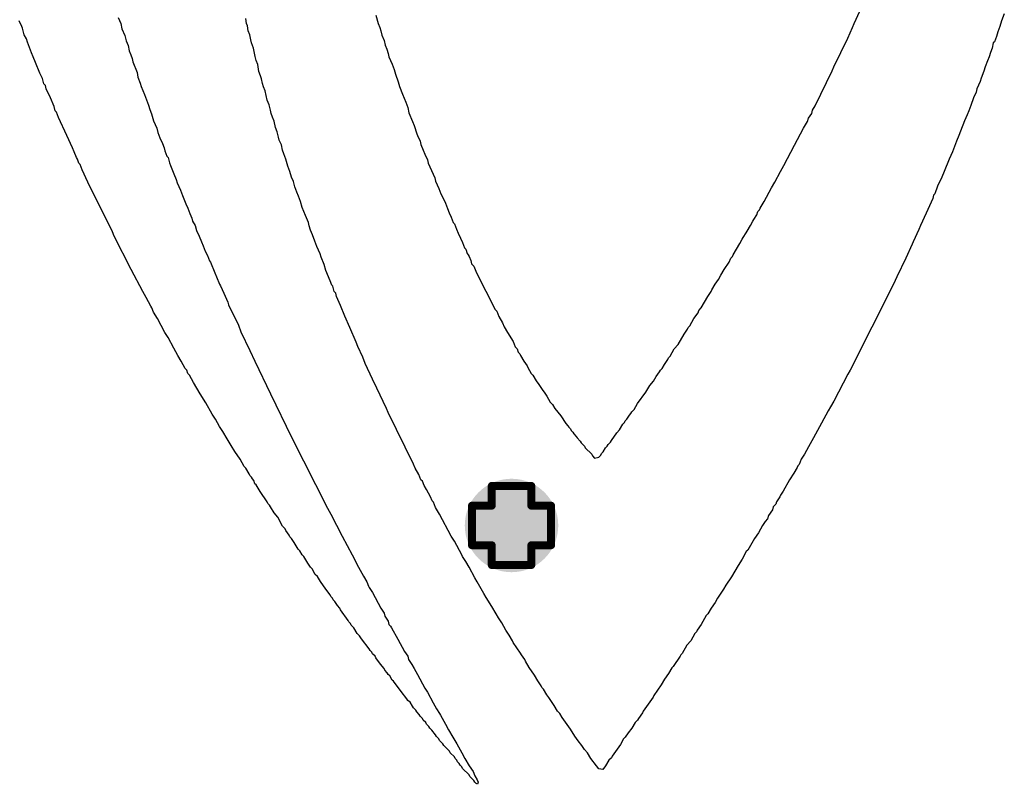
# Model space of a CAD drawing. Header units: inches. Extents: x -0.1 to 10.2, y 0 to 6.5.
# Tile 3 of 95: x 0.147 to 0.396, y 0.427 to 0.62. Entities that reach past the tile are written whole.
import ezdxf

# ---------------------------------------------------------------- set-up
doc = ezdxf.new("R2010")
doc.units = ezdxf.units.IN
doc.header["$MEASUREMENT"] = 0
for name, color, linetype in [('Bottom Layer', 5, 'Continuous'), ('Drill Drawing', 1, 'Continuous'), ('Top Layer', 1, 'Continuous'), ('Top Overlay', 2, 'Continuous'), ('Via Holes', 16, 'Continuous')]:
    doc.layers.add(name, color=color, linetype=linetype)

msp = doc.modelspace()

# ---------------------------------------------------------------- hatches: boundary and pattern name
at = {"layer": 'Bottom Layer'}
h = msp.add_hatch(color=5, dxfattribs=at)
edge = h.paths.add_edge_path()
edge.add_arc((0.27165, 0.49213), 0.01181, 0, 360)
at = {"layer": 'Top Layer'}
h = msp.add_hatch(color=1, dxfattribs=at)
edge = h.paths.add_edge_path()
edge.add_arc((0.27165, 0.49213), 0.01181, 0, 360)
at = {"layer": 'Via Holes'}
h = msp.add_hatch(color=7, dxfattribs=at)
edge = h.paths.add_edge_path()
edge.add_arc((0.27165, 0.49213), 0.00591, 0, 360)

# ---------------------------------------------------------------- linework, layer by layer
at = {"layer": 'Drill Drawing', "const_width": 0.002}
for points in [[(0.26665, 0.49713), (0.26665, 0.50213)], [(0.26665, 0.50213), (0.27665, 0.50213)], [(0.27665, 0.49713), (0.27665, 0.50213)], [(0.26165, 0.48713), (0.26165, 0.49713)], [(0.26165, 0.49713), (0.26665, 0.49713)], [(0.27665, 0.49713), (0.28165, 0.49713)], [(0.28165, 0.48713), (0.28165, 0.49713)], [(0.26165, 0.48713), (0.26665, 0.48713)], [(0.26665, 0.48213), (0.26665, 0.48713)], [(0.27665, 0.48713), (0.28165, 0.48713)], [(0.27665, 0.48213), (0.27665, 0.48713)], [(0.26665, 0.48213), (0.27665, 0.48213)]]:
    msp.add_lwpolyline(points, dxfattribs=at)
at = {"layer": 'Drill Drawing', "const_width": 0.001}
for points in [[(0.26615, 0.50213, 1), (0.26715, 0.50213, 1)], [(0.26615, 0.50213, 1), (0.26715, 0.50213, 1)], [(0.27615, 0.50213, 1), (0.27715, 0.50213, 1)], [(0.27615, 0.50213, 1), (0.27715, 0.50213, 1)], [(0.26115, 0.49713, 1), (0.26215, 0.49713, 1)], [(0.26115, 0.49713, 1), (0.26215, 0.49713, 1)], [(0.26615, 0.49713, 1), (0.26715, 0.49713, 1)], [(0.26615, 0.49713, 1), (0.26715, 0.49713, 1)], [(0.27615, 0.49713, 1), (0.27715, 0.49713, 1)], [(0.27615, 0.49713, 1), (0.27715, 0.49713, 1)], [(0.28115, 0.49713, 1), (0.28215, 0.49713, 1)], [(0.28115, 0.49713, 1), (0.28215, 0.49713, 1)], [(0.26115, 0.48713, 1), (0.26215, 0.48713, 1)], [(0.26115, 0.48713, 1), (0.26215, 0.48713, 1)], [(0.26615, 0.48713, 1), (0.26715, 0.48713, 1)], [(0.26615, 0.48713, 1), (0.26715, 0.48713, 1)], [(0.27615, 0.48713, 1), (0.27715, 0.48713, 1)], [(0.27615, 0.48713, 1), (0.27715, 0.48713, 1)], [(0.28115, 0.48713, 1), (0.28215, 0.48713, 1)], [(0.28115, 0.48713, 1), (0.28215, 0.48713, 1)], [(0.26615, 0.48213, 1), (0.26715, 0.48213, 1)], [(0.26615, 0.48213, 1), (0.26715, 0.48213, 1)], [(0.27615, 0.48213, 1), (0.27715, 0.48213, 1)], [(0.27615, 0.48213, 1), (0.27715, 0.48213, 1)]]:
    msp.add_lwpolyline(points, format="xyb", close=True, dxfattribs=at)
at = {"layer": 'Top Overlay'}
for p, q in [((0.35826, 0.61902), (0.3597, 0.62211)), ((0.14788, 0.61819), (0.14726, 0.61964)), ((0.17226, 0.62046), (0.17288, 0.61902)), ((0.20471, 0.61902), (0.2045, 0.62026)), ((0.23736, 0.62108), (0.23798, 0.61902)), ((0.39545, 0.61964), (0.39504, 0.61819)), ((0.39618, 0.62139), (0.39545, 0.61964)), ((0.14808, 0.61778), (0.14788, 0.61819)), ((0.1485, 0.61612), (0.14808, 0.61778)), ((0.17288, 0.61902), (0.17319, 0.61767)), ((0.17319, 0.61767), (0.17392, 0.61592)), ((0.20491, 0.6184), (0.20471, 0.61902)), ((0.20512, 0.61716), (0.20491, 0.6184)), ((0.20553, 0.61612), (0.20512, 0.61716)), ((0.23798, 0.61902), (0.23839, 0.61798)), ((0.23839, 0.61798), (0.2386, 0.61716)), ((0.2386, 0.61716), (0.23891, 0.61602)), ((0.3566, 0.6153), (0.35784, 0.61798)), ((0.35784, 0.61798), (0.35826, 0.61902)), ((0.39504, 0.61819), (0.39452, 0.61685)), ((0.14912, 0.61509), (0.1485, 0.61612)), ((0.14932, 0.61426), (0.14912, 0.61509)), ((0.17392, 0.61592), (0.17423, 0.61457)), ((0.20574, 0.61488), (0.20553, 0.61612)), ((0.20595, 0.61406), (0.20574, 0.61488)), ((0.23891, 0.61602), (0.23943, 0.61468)), ((0.23943, 0.61468), (0.23974, 0.61354)), ((0.35309, 0.60806), (0.3566, 0.6153)), ((0.39421, 0.61571), (0.3937, 0.61437)), ((0.39452, 0.61685), (0.39421, 0.61571)), ((0.15036, 0.61158), (0.14932, 0.61426)), ((0.17423, 0.61457), (0.17474, 0.61344)), ((0.17474, 0.61344), (0.17505, 0.61209)), ((0.17505, 0.61209), (0.17547, 0.61106)), ((0.20646, 0.61271), (0.20595, 0.61406)), ((0.20667, 0.61147), (0.20646, 0.61271)), ((0.23974, 0.61354), (0.24015, 0.61251)), ((0.24015, 0.61251), (0.24046, 0.61137)), ((0.39308, 0.61271), (0.39266, 0.61168)), ((0.39339, 0.61406), (0.39308, 0.61271)), ((0.3937, 0.61437), (0.39339, 0.61406)), ((0.15077, 0.61054), (0.15036, 0.61158)), ((0.15139, 0.6091), (0.15077, 0.61054)), ((0.17547, 0.61106), (0.17578, 0.61013)), ((0.17578, 0.61013), (0.17598, 0.6093)), ((0.20688, 0.61065), (0.20667, 0.61147)), ((0.20708, 0.60961), (0.20688, 0.61065)), ((0.2075, 0.60858), (0.20708, 0.60961)), ((0.24046, 0.61137), (0.24067, 0.61054)), ((0.24067, 0.61054), (0.24149, 0.60868)), ((0.39235, 0.61054), (0.39194, 0.60951)), ((0.39266, 0.61168), (0.39235, 0.61054)), ((0.15242, 0.60641), (0.15139, 0.6091)), ((0.17598, 0.6093), (0.17702, 0.60662)), ((0.20781, 0.60682), (0.2075, 0.60858)), ((0.24149, 0.60868), (0.24201, 0.60734)), ((0.24201, 0.60734), (0.24232, 0.6062)), ((0.35268, 0.60703), (0.35309, 0.60806)), ((0.39132, 0.60806), (0.39101, 0.60693)), ((0.39194, 0.60951), (0.39132, 0.60806)), ((0.15315, 0.60507), (0.15242, 0.60641)), ((0.15346, 0.60372), (0.15315, 0.60507)), ((0.17702, 0.60662), (0.17722, 0.60538)), ((0.17722, 0.60538), (0.17784, 0.60393)), ((0.20822, 0.60579), (0.20781, 0.60682)), ((0.20843, 0.60496), (0.20822, 0.60579)), ((0.20874, 0.60383), (0.20843, 0.60496)), ((0.24232, 0.6062), (0.24304, 0.60424)), ((0.34834, 0.59814), (0.35268, 0.60703)), ((0.39029, 0.60517), (0.39008, 0.60434)), ((0.39101, 0.60693), (0.39029, 0.60517)), ((0.15387, 0.60331), (0.15346, 0.60372)), ((0.15408, 0.60248), (0.15387, 0.60331)), ((0.15511, 0.60021), (0.15408, 0.60248)), ((0.17784, 0.60393), (0.17805, 0.6031)), ((0.17805, 0.6031), (0.17888, 0.60104)), ((0.20894, 0.603), (0.20874, 0.60383)), ((0.20936, 0.60197), (0.20894, 0.603)), ((0.24304, 0.60424), (0.24335, 0.6031)), ((0.24335, 0.6031), (0.24408, 0.60114)), ((0.38925, 0.60248), (0.38905, 0.60166)), ((0.39008, 0.60434), (0.38925, 0.60248)), ((0.15604, 0.59804), (0.15511, 0.60021)), ((0.17888, 0.60104), (0.17991, 0.59835)), ((0.20987, 0.59959), (0.20936, 0.60197)), ((0.24408, 0.60114), (0.2449, 0.59907)), ((0.38843, 0.60021), (0.3877, 0.59825)), ((0.38905, 0.60166), (0.38843, 0.60021)), ((0.15635, 0.5969), (0.15604, 0.59804)), ((0.17991, 0.59835), (0.18022, 0.59721)), ((0.18022, 0.59721), (0.18063, 0.59618)), ((0.21039, 0.59845), (0.20987, 0.59959)), ((0.2107, 0.59711), (0.21039, 0.59845)), ((0.2449, 0.59907), (0.24542, 0.59773)), ((0.24542, 0.59773), (0.24573, 0.59639)), ((0.34772, 0.59711), (0.34834, 0.59814)), ((0.3877, 0.59825), (0.38719, 0.5969)), ((0.15666, 0.59659), (0.15635, 0.5969)), ((0.15718, 0.59525), (0.15666, 0.59659)), ((0.15924, 0.5907), (0.15718, 0.59525)), ((0.18063, 0.59618), (0.18115, 0.59442)), ((0.21091, 0.59628), (0.2107, 0.59711)), ((0.21122, 0.59535), (0.21091, 0.59628)), ((0.21163, 0.59432), (0.21122, 0.59535)), ((0.24573, 0.59639), (0.24666, 0.59422)), ((0.34648, 0.59422), (0.34668, 0.59504)), ((0.34668, 0.59504), (0.34751, 0.59628)), ((0.34751, 0.59628), (0.34772, 0.59711)), ((0.38677, 0.59587), (0.38615, 0.59442)), ((0.38719, 0.5969), (0.38677, 0.59587)), ((0.18115, 0.59442), (0.18198, 0.59256)), ((0.18198, 0.59256), (0.18229, 0.59143)), ((0.21204, 0.59267), (0.21163, 0.59432)), ((0.21246, 0.59163), (0.21204, 0.59267)), ((0.24666, 0.59422), (0.24707, 0.59318)), ((0.24707, 0.59318), (0.24769, 0.59112)), ((0.34317, 0.58822), (0.34544, 0.59256)), ((0.34544, 0.59256), (0.34648, 0.59422)), ((0.38615, 0.59442), (0.38512, 0.59174)), ((0.16069, 0.5876), (0.15924, 0.5907)), ((0.18229, 0.59143), (0.1828, 0.59008)), ((0.1828, 0.59008), (0.18342, 0.58864)), ((0.21277, 0.59029), (0.21246, 0.59163)), ((0.21297, 0.58946), (0.21277, 0.59029)), ((0.24769, 0.59112), (0.2479, 0.5907)), ((0.2479, 0.5907), (0.24852, 0.58926)), ((0.38471, 0.5907), (0.38409, 0.58926)), ((0.38512, 0.59174), (0.38471, 0.5907)), ((0.1611, 0.58657), (0.16069, 0.5876)), ((0.18342, 0.58864), (0.18384, 0.5876)), ((0.18384, 0.5876), (0.18404, 0.58678)), ((0.21349, 0.58833), (0.21297, 0.58946)), ((0.2138, 0.58698), (0.21349, 0.58833)), ((0.24852, 0.58926), (0.24873, 0.58843)), ((0.24873, 0.58843), (0.24935, 0.58698)), ((0.34048, 0.58306), (0.34317, 0.58822)), ((0.38409, 0.58926), (0.38305, 0.58657)), ((0.16172, 0.58512), (0.1611, 0.58657)), ((0.16193, 0.58471), (0.16172, 0.58512)), ((0.18404, 0.58678), (0.18456, 0.58543)), ((0.18456, 0.58543), (0.18487, 0.58512)), ((0.18487, 0.58512), (0.18518, 0.58378)), ((0.21411, 0.58605), (0.2138, 0.58698)), ((0.21463, 0.58471), (0.21411, 0.58605)), ((0.24935, 0.58698), (0.24976, 0.58595)), ((0.24976, 0.58595), (0.25038, 0.5845)), ((0.38305, 0.58657), (0.38223, 0.58471)), ((0.16234, 0.58368), (0.16193, 0.58471)), ((0.16265, 0.58337), (0.16234, 0.58368)), ((0.16317, 0.58202), (0.16265, 0.58337)), ((0.18518, 0.58378), (0.18549, 0.58306)), ((0.18549, 0.58306), (0.18632, 0.58099)), ((0.21514, 0.58295), (0.21463, 0.58471)), ((0.21566, 0.58161), (0.21514, 0.58295)), ((0.25038, 0.5845), (0.25059, 0.58368)), ((0.25059, 0.58368), (0.25224, 0.57996)), ((0.33966, 0.58161), (0.34048, 0.58306)), ((0.38223, 0.58471), (0.38099, 0.58161)), ((0.16462, 0.57892), (0.16317, 0.58202)), ((0.18632, 0.58099), (0.18694, 0.57954)), ((0.21607, 0.58016), (0.21566, 0.58161)), ((0.21659, 0.57903), (0.21607, 0.58016)), ((0.25224, 0.57996), (0.25245, 0.57913)), ((0.33821, 0.57892), (0.33966, 0.58161)), ((0.38037, 0.58016), (0.37933, 0.57789)), ((0.38099, 0.58161), (0.38037, 0.58016)), ((0.17082, 0.56632), (0.16462, 0.57892)), ((0.18694, 0.57954), (0.18714, 0.57872)), ((0.18714, 0.57872), (0.18797, 0.57686)), ((0.2169, 0.57768), (0.21659, 0.57903)), ((0.21742, 0.57634), (0.2169, 0.57768)), ((0.25245, 0.57913), (0.25327, 0.57727)), ((0.25327, 0.57727), (0.25379, 0.57593)), ((0.33552, 0.57396), (0.33738, 0.57748)), ((0.33738, 0.57748), (0.33821, 0.57892)), ((0.37933, 0.57789), (0.37861, 0.57593)), ((0.18797, 0.57686), (0.18849, 0.57551)), ((0.18849, 0.57551), (0.18931, 0.57345)), ((0.21783, 0.57531), (0.21742, 0.57634)), ((0.21835, 0.57396), (0.21783, 0.57531)), ((0.25379, 0.57593), (0.25431, 0.575)), ((0.25431, 0.575), (0.25493, 0.57355)), ((0.37809, 0.57479), (0.37644, 0.57107)), ((0.3783, 0.57562), (0.37809, 0.57479)), ((0.37861, 0.57593), (0.3783, 0.57562)), ((0.18931, 0.57345), (0.18983, 0.57231)), ((0.18983, 0.57231), (0.19035, 0.57097)), ((0.21876, 0.57252), (0.21835, 0.57396)), ((0.21959, 0.57045), (0.21876, 0.57252)), ((0.25493, 0.57355), (0.25544, 0.57221)), ((0.33428, 0.5719), (0.33449, 0.57231)), ((0.33449, 0.57231), (0.33552, 0.57396)), ((0.19035, 0.57097), (0.19086, 0.56983)), ((0.19086, 0.56983), (0.19107, 0.569)), ((0.22031, 0.56869), (0.21959, 0.57045)), ((0.25544, 0.57221), (0.25586, 0.57117)), ((0.25586, 0.57117), (0.25637, 0.57004)), ((0.25637, 0.57004), (0.25689, 0.56869)), ((0.33284, 0.56942), (0.33366, 0.57066)), ((0.33366, 0.57066), (0.33387, 0.57148)), ((0.33387, 0.57148), (0.33428, 0.5719)), ((0.37644, 0.57107), (0.375, 0.56797)), ((0.19107, 0.569), (0.19169, 0.56797)), ((0.19169, 0.56797), (0.192, 0.56663)), ((0.22052, 0.56787), (0.22031, 0.56869)), ((0.22083, 0.56673), (0.22052, 0.56787)), ((0.25689, 0.56869), (0.2572, 0.56838)), ((0.2572, 0.56838), (0.25772, 0.56704)), ((0.33118, 0.56652), (0.33201, 0.56797)), ((0.33201, 0.56797), (0.33263, 0.569)), ((0.33263, 0.569), (0.33284, 0.56942)), ((0.375, 0.56797), (0.37458, 0.56694)), ((0.17123, 0.56528), (0.17082, 0.56632)), ((0.17557, 0.55681), (0.17123, 0.56528)), ((0.192, 0.56663), (0.19272, 0.56528)), ((0.19272, 0.56528), (0.19334, 0.56384)), ((0.22134, 0.56559), (0.22083, 0.56673)), ((0.22196, 0.56394), (0.22134, 0.56559)), ((0.25772, 0.56704), (0.25813, 0.56601)), ((0.25813, 0.56601), (0.25875, 0.56477)), ((0.32994, 0.56446), (0.33015, 0.56487)), ((0.33015, 0.56487), (0.33098, 0.56611)), ((0.33098, 0.56611), (0.33118, 0.56652)), ((0.37458, 0.56694), (0.37313, 0.56384)), ((0.19334, 0.56384), (0.19376, 0.5628)), ((0.19376, 0.5628), (0.19427, 0.56146)), ((0.22248, 0.5626), (0.22196, 0.56394)), ((0.22331, 0.56074), (0.22248, 0.5626)), ((0.25875, 0.56477), (0.25927, 0.56363)), ((0.25927, 0.56363), (0.25978, 0.56229)), ((0.32767, 0.56053), (0.32932, 0.56342)), ((0.32932, 0.56342), (0.32994, 0.56446)), ((0.37293, 0.56322), (0.37128, 0.5597)), ((0.37313, 0.56384), (0.37293, 0.56322)), ((0.19427, 0.56146), (0.19479, 0.56032)), ((0.19479, 0.56032), (0.1953, 0.55898)), ((0.22351, 0.55991), (0.22331, 0.56074)), ((0.22434, 0.55805), (0.22351, 0.55991)), ((0.25978, 0.56229), (0.26009, 0.56198)), ((0.26009, 0.56198), (0.2604, 0.56084)), ((0.2604, 0.56084), (0.26071, 0.56053)), ((0.26071, 0.56053), (0.26092, 0.56012)), ((0.26092, 0.56012), (0.26133, 0.55908)), ((0.32705, 0.5597), (0.32746, 0.56012)), ((0.32746, 0.56012), (0.32767, 0.56053)), ((0.1953, 0.55898), (0.19561, 0.55867)), ((0.19561, 0.55867), (0.19665, 0.55598)), ((0.22475, 0.5566), (0.22434, 0.55805)), ((0.26133, 0.55908), (0.26154, 0.55826)), ((0.26154, 0.55826), (0.26216, 0.55764)), ((0.26216, 0.55764), (0.26278, 0.55598)), ((0.3254, 0.55681), (0.32664, 0.55867)), ((0.32664, 0.55867), (0.32705, 0.5597)), ((0.37128, 0.5597), (0.369, 0.55495)), ((0.17846, 0.55123), (0.17557, 0.55681)), ((0.19665, 0.55598), (0.19706, 0.55495)), ((0.19706, 0.55495), (0.19789, 0.55309)), ((0.22579, 0.55392), (0.22475, 0.5566)), ((0.26278, 0.55598), (0.26753, 0.54668)), ((0.32395, 0.55433), (0.32457, 0.55536)), ((0.32457, 0.55536), (0.3254, 0.55681)), ((0.369, 0.55495), (0.36818, 0.55309)), ((0.19789, 0.55309), (0.19809, 0.55268)), ((0.19809, 0.55268), (0.19892, 0.55082)), ((0.2262, 0.55288), (0.22579, 0.55392)), ((0.22651, 0.55257), (0.2262, 0.55288)), ((0.22682, 0.55123), (0.22651, 0.55257)), ((0.3223, 0.55164), (0.32312, 0.55309)), ((0.32312, 0.55309), (0.32395, 0.55433)), ((0.36818, 0.55309), (0.35722, 0.53139)), ((0.17929, 0.54978), (0.17846, 0.55123)), ((0.19892, 0.55082), (0.19995, 0.54854)), ((0.22723, 0.55082), (0.22682, 0.55123)), ((0.22744, 0.54999), (0.22723, 0.55082)), ((0.22847, 0.54772), (0.22744, 0.54999)), ((0.31961, 0.5471), (0.32126, 0.54999)), ((0.32126, 0.54999), (0.32209, 0.55123)), ((0.32209, 0.55123), (0.3223, 0.55164)), ((0.18053, 0.54751), (0.17929, 0.54978)), ((0.18074, 0.5471), (0.18053, 0.54751)), ((0.19995, 0.54854), (0.20016, 0.54792)), ((0.20016, 0.54792), (0.20264, 0.54276)), ((0.22951, 0.54503), (0.22847, 0.54772)), ((0.18115, 0.54606), (0.18074, 0.5471)), ((0.18218, 0.54441), (0.18115, 0.54606)), ((0.23075, 0.54214), (0.22951, 0.54503)), ((0.26753, 0.54668), (0.26795, 0.54627)), ((0.26795, 0.54627), (0.26846, 0.54493)), ((0.26846, 0.54493), (0.26939, 0.54338)), ((0.31775, 0.54441), (0.31878, 0.54586)), ((0.31878, 0.54586), (0.31899, 0.54648)), ((0.31899, 0.54648), (0.31961, 0.5471)), ((0.18404, 0.5409), (0.18218, 0.54441)), ((0.20264, 0.54276), (0.20326, 0.5411)), ((0.26939, 0.54338), (0.26981, 0.54234)), ((0.3163, 0.54214), (0.31672, 0.54255)), ((0.31672, 0.54255), (0.31775, 0.54441)), ((0.18487, 0.53966), (0.18404, 0.5409)), ((0.20326, 0.5411), (0.20553, 0.53635)), ((0.2324, 0.53842), (0.23075, 0.54214)), ((0.26981, 0.54234), (0.27063, 0.5409)), ((0.27063, 0.5409), (0.27208, 0.53862)), ((0.31372, 0.5379), (0.31527, 0.54048)), ((0.31527, 0.54048), (0.3161, 0.54172)), ((0.3161, 0.54172), (0.3163, 0.54214)), ((0.18632, 0.53697), (0.18487, 0.53966)), ((0.23281, 0.53738), (0.2324, 0.53842)), ((0.27208, 0.53862), (0.2726, 0.53728)), ((0.31279, 0.53676), (0.31372, 0.5379)), ((0.18735, 0.53511), (0.18632, 0.53697)), ((0.18818, 0.53366), (0.18735, 0.53511)), ((0.20553, 0.53635), (0.20677, 0.53366)), ((0.23405, 0.5347), (0.23281, 0.53738)), ((0.2726, 0.53728), (0.27311, 0.53676)), ((0.27311, 0.53676), (0.27332, 0.53594)), ((0.27332, 0.53594), (0.27373, 0.53552)), ((0.27373, 0.53552), (0.27394, 0.53511)), ((0.27394, 0.53511), (0.27477, 0.53366)), ((0.31176, 0.5349), (0.31279, 0.53676)), ((0.18921, 0.5318), (0.18818, 0.53366)), ((0.20677, 0.53366), (0.2107, 0.5254)), ((0.23467, 0.53304), (0.23405, 0.5347)), ((0.23653, 0.52912), (0.23467, 0.53304)), ((0.27477, 0.53366), (0.27559, 0.53243)), ((0.30969, 0.5318), (0.31031, 0.53284)), ((0.31031, 0.53284), (0.31114, 0.53408)), ((0.31114, 0.53408), (0.31134, 0.53449)), ((0.31134, 0.53449), (0.31176, 0.5349)), ((0.18962, 0.53139), (0.18921, 0.5318)), ((0.18983, 0.53056), (0.18962, 0.53139)), ((0.19024, 0.53015), (0.18983, 0.53056)), ((0.19128, 0.52829), (0.19024, 0.53015)), ((0.27559, 0.53243), (0.2758, 0.53201)), ((0.2758, 0.53201), (0.27663, 0.53056)), ((0.27663, 0.53056), (0.27704, 0.53015)), ((0.27704, 0.53015), (0.27787, 0.52871)), ((0.30824, 0.52974), (0.30907, 0.53098)), ((0.30907, 0.53098), (0.30928, 0.53139)), ((0.30928, 0.53139), (0.30969, 0.5318)), ((0.3566, 0.53036), (0.35309, 0.52354)), ((0.35722, 0.53139), (0.3566, 0.53036)), ((0.19293, 0.5254), (0.19128, 0.52829)), ((0.23757, 0.52685), (0.23653, 0.52912)), ((0.27787, 0.52871), (0.27828, 0.52809)), ((0.27828, 0.52809), (0.27838, 0.52798)), ((0.27838, 0.52798), (0.27952, 0.52623)), ((0.30659, 0.52747), (0.30752, 0.5286)), ((0.30752, 0.5286), (0.30824, 0.52974)), ((0.19437, 0.52313), (0.19293, 0.5254)), ((0.2107, 0.5254), (0.21607, 0.51445)), ((0.24005, 0.52168), (0.23757, 0.52685)), ((0.27952, 0.52623), (0.27993, 0.52581)), ((0.27993, 0.52581), (0.28055, 0.52478)), ((0.30349, 0.52292), (0.30556, 0.52581)), ((0.30556, 0.52581), (0.30638, 0.52705)), ((0.30638, 0.52705), (0.30659, 0.52747)), ((0.19603, 0.52023), (0.19437, 0.52313)), ((0.28055, 0.52478), (0.28138, 0.52333)), ((0.28138, 0.52333), (0.282, 0.52271)), ((0.282, 0.52271), (0.28262, 0.52168)), ((0.30266, 0.52147), (0.30349, 0.52292)), ((0.35309, 0.52354), (0.35226, 0.52209)), ((0.19685, 0.51899), (0.19603, 0.52023)), ((0.24046, 0.52065), (0.24005, 0.52168)), ((0.24687, 0.50763), (0.24046, 0.52065)), ((0.28262, 0.52168), (0.28407, 0.51982)), ((0.30142, 0.52003), (0.30184, 0.52044)), ((0.30184, 0.52044), (0.30204, 0.52085)), ((0.30204, 0.52085), (0.30266, 0.52147)), ((0.35164, 0.52106), (0.34999, 0.51796)), ((0.35226, 0.52209), (0.35164, 0.52106)), ((0.19789, 0.51713), (0.19685, 0.51899)), ((0.28407, 0.51982), (0.28541, 0.51786)), ((0.28541, 0.51786), (0.28592, 0.51734)), ((0.29894, 0.51631), (0.29977, 0.51775)), ((0.29977, 0.51775), (0.30018, 0.51817)), ((0.30018, 0.51817), (0.30039, 0.51858)), ((0.30039, 0.51858), (0.3008, 0.51899)), ((0.3008, 0.51899), (0.30142, 0.52003)), ((0.34999, 0.51796), (0.34792, 0.51424)), ((0.19871, 0.51589), (0.19789, 0.51713)), ((0.19975, 0.51403), (0.19871, 0.51589)), ((0.28592, 0.51734), (0.28613, 0.51693)), ((0.28613, 0.51693), (0.28654, 0.51651)), ((0.28654, 0.51651), (0.28675, 0.5161)), ((0.28675, 0.5161), (0.28716, 0.51569)), ((0.28716, 0.51569), (0.28737, 0.51527)), ((0.28737, 0.51527), (0.28799, 0.51465)), ((0.29688, 0.51362), (0.29822, 0.51558)), ((0.29822, 0.51558), (0.29894, 0.51631)), ((0.20057, 0.51279), (0.19975, 0.51403)), ((0.20078, 0.51238), (0.20057, 0.51279)), ((0.21607, 0.51445), (0.22517, 0.49647)), ((0.28799, 0.51465), (0.2882, 0.51424)), ((0.2882, 0.51424), (0.28902, 0.51341)), ((0.28902, 0.51341), (0.28923, 0.513)), ((0.28923, 0.513), (0.29006, 0.51217)), ((0.29584, 0.51217), (0.29605, 0.51259)), ((0.29605, 0.51259), (0.29667, 0.51321)), ((0.29667, 0.51321), (0.29688, 0.51362)), ((0.34792, 0.51424), (0.34668, 0.51197)), ((0.20171, 0.51083), (0.20078, 0.51238)), ((0.20305, 0.50887), (0.20171, 0.51083)), ((0.29006, 0.51217), (0.29026, 0.51176)), ((0.29026, 0.51176), (0.29192, 0.51011)), ((0.29192, 0.51011), (0.29212, 0.50969)), ((0.29419, 0.5099), (0.2944, 0.51031)), ((0.2944, 0.51031), (0.29481, 0.51073)), ((0.29481, 0.51073), (0.29543, 0.51176)), ((0.29543, 0.51176), (0.29584, 0.51217)), ((0.34565, 0.51011), (0.34482, 0.50887)), ((0.34668, 0.51197), (0.34565, 0.51011)), ((0.20409, 0.50701), (0.20305, 0.50887)), ((0.24728, 0.50659), (0.24687, 0.50763)), ((0.29212, 0.50969), (0.29264, 0.50918)), ((0.29264, 0.50918), (0.29367, 0.50938)), ((0.29367, 0.50938), (0.29419, 0.5099)), ((0.34482, 0.50887), (0.34431, 0.50752)), ((0.2045, 0.50659), (0.20409, 0.50701)), ((0.20533, 0.50515), (0.2045, 0.50659)), ((0.20553, 0.50473), (0.20533, 0.50515)), ((0.24821, 0.50504), (0.24728, 0.50659)), ((0.34296, 0.50535), (0.34193, 0.5037)), ((0.34379, 0.5068), (0.34296, 0.50535)), ((0.344, 0.50721), (0.34379, 0.5068)), ((0.34431, 0.50752), (0.344, 0.50721)), ((0.20595, 0.50432), (0.20553, 0.50473)), ((0.20615, 0.50391), (0.20595, 0.50432)), ((0.20657, 0.50349), (0.20615, 0.50391)), ((0.20677, 0.50267), (0.20657, 0.50349)), ((0.20708, 0.50236), (0.20677, 0.50267)), ((0.24873, 0.5037), (0.24821, 0.50504)), ((0.24914, 0.50329), (0.24873, 0.5037)), ((0.24955, 0.50225), (0.24914, 0.50329)), ((0.34193, 0.5037), (0.34028, 0.50081)), ((0.20812, 0.5007), (0.20708, 0.50236)), ((0.20987, 0.49812), (0.20812, 0.5007)), ((0.25017, 0.50122), (0.24955, 0.50225)), ((0.25121, 0.49936), (0.25017, 0.50122)), ((0.34028, 0.50081), (0.33966, 0.49977)), ((0.21008, 0.49771), (0.20987, 0.49812)), ((0.21049, 0.49729), (0.21008, 0.49771)), ((0.25162, 0.49833), (0.25121, 0.49936)), ((0.25193, 0.49802), (0.25162, 0.49833)), ((0.25245, 0.49667), (0.25193, 0.49802)), ((0.33862, 0.49812), (0.33842, 0.4975)), ((0.33945, 0.49936), (0.33862, 0.49812)), ((0.33966, 0.49977), (0.33945, 0.49936)), ((0.2107, 0.49688), (0.21049, 0.49729)), ((0.21163, 0.49533), (0.2107, 0.49688)), ((0.21256, 0.49419), (0.21163, 0.49533)), ((0.22517, 0.49647), (0.22599, 0.49502)), ((0.25348, 0.49502), (0.25245, 0.49667)), ((0.33759, 0.49605), (0.33656, 0.49461)), ((0.3378, 0.49688), (0.33759, 0.49605)), ((0.33842, 0.4975), (0.3378, 0.49688)), ((0.2138, 0.49192), (0.21256, 0.49419)), ((0.22599, 0.49502), (0.22889, 0.48944)), ((0.25637, 0.48944), (0.25348, 0.49502)), ((0.33573, 0.49316), (0.33511, 0.49213)), ((0.33635, 0.49378), (0.33573, 0.49316)), ((0.33656, 0.49461), (0.33635, 0.49378)), ((0.21442, 0.4913), (0.2138, 0.49192)), ((0.21463, 0.49089), (0.21442, 0.4913)), ((0.21545, 0.48965), (0.21463, 0.49089)), ((0.33408, 0.49027), (0.33304, 0.48882)), ((0.33511, 0.49213), (0.33408, 0.49027)), ((0.21566, 0.48923), (0.21545, 0.48965)), ((0.21607, 0.48882), (0.21566, 0.48923)), ((0.21669, 0.48779), (0.21607, 0.48882)), ((0.21752, 0.48655), (0.21669, 0.48779)), ((0.22889, 0.48944), (0.23137, 0.48469)), ((0.2572, 0.4882), (0.25637, 0.48944)), ((0.25906, 0.48469), (0.2572, 0.4882)), ((0.33304, 0.48882), (0.33139, 0.48593)), ((0.21773, 0.48613), (0.21752, 0.48655)), ((0.21814, 0.48572), (0.21773, 0.48613)), ((0.21876, 0.48469), (0.21814, 0.48572)), ((0.33098, 0.48551), (0.32994, 0.48365)), ((0.33139, 0.48593), (0.33098, 0.48551)), ((0.21917, 0.48427), (0.21876, 0.48469)), ((0.21938, 0.48386), (0.21917, 0.48427)), ((0.22021, 0.48262), (0.21938, 0.48386)), ((0.23137, 0.48469), (0.23302, 0.48159)), ((0.25927, 0.48427), (0.25906, 0.48469)), ((0.26009, 0.48303), (0.25927, 0.48427)), ((0.26092, 0.48159), (0.26009, 0.48303)), ((0.32994, 0.48365), (0.32891, 0.482)), ((0.22083, 0.48159), (0.22021, 0.48262)), ((0.22124, 0.48117), (0.22083, 0.48159)), ((0.22207, 0.47973), (0.22124, 0.48117)), ((0.23302, 0.48159), (0.23426, 0.47931)), ((0.26237, 0.4789), (0.26092, 0.48159)), ((0.32891, 0.482), (0.32726, 0.47911)), ((0.22258, 0.47921), (0.22207, 0.47973)), ((0.22341, 0.47797), (0.22258, 0.47921)), ((0.22475, 0.47601), (0.22341, 0.47797)), ((0.23426, 0.47931), (0.23509, 0.47787)), ((0.23509, 0.47787), (0.2355, 0.47683)), ((0.26299, 0.47787), (0.26237, 0.4789)), ((0.26464, 0.47497), (0.26299, 0.47787)), ((0.32726, 0.47911), (0.32581, 0.47704)), ((0.22579, 0.47456), (0.22475, 0.47601)), ((0.2355, 0.47683), (0.23571, 0.47642)), ((0.23571, 0.47642), (0.23653, 0.47518)), ((0.32519, 0.47601), (0.32374, 0.47373)), ((0.32581, 0.47704), (0.32519, 0.47601)), ((0.22599, 0.47415), (0.22579, 0.47456)), ((0.22641, 0.47373), (0.22599, 0.47415)), ((0.22661, 0.47332), (0.22641, 0.47373)), ((0.22703, 0.47291), (0.22661, 0.47332)), ((0.22765, 0.47187), (0.22703, 0.47291)), ((0.23653, 0.47518), (0.2386, 0.47125)), ((0.26526, 0.47394), (0.26464, 0.47497)), ((0.26671, 0.47167), (0.26526, 0.47394)), ((0.32374, 0.47373), (0.32312, 0.4727)), ((0.22827, 0.47125), (0.22765, 0.47187)), ((0.22847, 0.47084), (0.22827, 0.47125)), ((0.23033, 0.46815), (0.22847, 0.47084)), ((0.2386, 0.47125), (0.23943, 0.47001)), ((0.26774, 0.46981), (0.26671, 0.47167)), ((0.32209, 0.47125), (0.32126, 0.46981)), ((0.32312, 0.4727), (0.32209, 0.47125)), ((0.23054, 0.46774), (0.23033, 0.46815)), ((0.23943, 0.47001), (0.23963, 0.46919)), ((0.23963, 0.46919), (0.24046, 0.46795)), ((0.24046, 0.46795), (0.24067, 0.46712)), ((0.26836, 0.46877), (0.26774, 0.46981)), ((0.26919, 0.46753), (0.26836, 0.46877)), ((0.32085, 0.46939), (0.31961, 0.46712)), ((0.32126, 0.46981), (0.32085, 0.46939)), ((0.23095, 0.46733), (0.23054, 0.46774)), ((0.23116, 0.46691), (0.23095, 0.46733)), ((0.23178, 0.46629), (0.23116, 0.46691)), ((0.23261, 0.46485), (0.23178, 0.46629)), ((0.24067, 0.46712), (0.24108, 0.46671)), ((0.24108, 0.46671), (0.24129, 0.46629)), ((0.24129, 0.46629), (0.24294, 0.4634)), ((0.27022, 0.46567), (0.26919, 0.46753)), ((0.27105, 0.46443), (0.27022, 0.46567)), ((0.31858, 0.46567), (0.31837, 0.46526)), ((0.31961, 0.46712), (0.31858, 0.46567)), ((0.23323, 0.46423), (0.23261, 0.46485)), ((0.23374, 0.4635), (0.23323, 0.46423)), ((0.23571, 0.46092), (0.23374, 0.4635)), ((0.24294, 0.4634), (0.24459, 0.4603)), ((0.27187, 0.46299), (0.27105, 0.46443)), ((0.27208, 0.46257), (0.27187, 0.46299)), ((0.31692, 0.46299), (0.31599, 0.46185)), ((0.31796, 0.46485), (0.31692, 0.46299)), ((0.31837, 0.46526), (0.31796, 0.46485)), ((0.23591, 0.46051), (0.23571, 0.46092)), ((0.23633, 0.46009), (0.23591, 0.46051)), ((0.27394, 0.45989), (0.27208, 0.46257)), ((0.31599, 0.46185), (0.31475, 0.45978)), ((0.23653, 0.45968), (0.23633, 0.46009)), ((0.23715, 0.45906), (0.23653, 0.45968)), ((0.23736, 0.45865), (0.23715, 0.45906)), ((0.2385, 0.4571), (0.23736, 0.45865)), ((0.24459, 0.4603), (0.24542, 0.45906)), ((0.24542, 0.45906), (0.24563, 0.45823)), ((0.24563, 0.45823), (0.24645, 0.45699)), ((0.27415, 0.45947), (0.27394, 0.45989)), ((0.27497, 0.45823), (0.27415, 0.45947)), ((0.27518, 0.45782), (0.27497, 0.45823)), ((0.31424, 0.45906), (0.31248, 0.45648)), ((0.31444, 0.45947), (0.31424, 0.45906)), ((0.31475, 0.45978), (0.31444, 0.45947)), ((0.23943, 0.45596), (0.2385, 0.4571)), ((0.23963, 0.45555), (0.23943, 0.45596)), ((0.24025, 0.45493), (0.23963, 0.45555)), ((0.24645, 0.45699), (0.24707, 0.45596)), ((0.24707, 0.45596), (0.2479, 0.45451)), ((0.27611, 0.45627), (0.27518, 0.45782)), ((0.27745, 0.45431), (0.27611, 0.45627)), ((0.31217, 0.45617), (0.31134, 0.45472)), ((0.31248, 0.45648), (0.31217, 0.45617)), ((0.24046, 0.45451), (0.24025, 0.45493)), ((0.24087, 0.4541), (0.24046, 0.45451)), ((0.24149, 0.45307), (0.24087, 0.4541)), ((0.2418, 0.45276), (0.24149, 0.45307)), ((0.2479, 0.45451), (0.24976, 0.451)), ((0.27828, 0.45286), (0.27745, 0.45431)), ((0.27911, 0.45162), (0.27828, 0.45286)), ((0.31031, 0.45327), (0.30948, 0.45183)), ((0.31134, 0.45472), (0.31031, 0.45327)), ((0.24377, 0.45017), (0.2418, 0.45276)), ((0.24976, 0.451), (0.25038, 0.44997)), ((0.27931, 0.45121), (0.27911, 0.45162)), ((0.27973, 0.45079), (0.27931, 0.45121)), ((0.28055, 0.44935), (0.27973, 0.45079)), ((0.30948, 0.45183), (0.30762, 0.44914)), ((0.24521, 0.44831), (0.24377, 0.45017)), ((0.24542, 0.4479), (0.24521, 0.44831)), ((0.24604, 0.44749), (0.24542, 0.4479)), ((0.25038, 0.44997), (0.25183, 0.44728)), ((0.28107, 0.44862), (0.28055, 0.44935)), ((0.28241, 0.44666), (0.28107, 0.44862)), ((0.30742, 0.44873), (0.30494, 0.44521)), ((0.30762, 0.44914), (0.30742, 0.44873)), ((0.24666, 0.44645), (0.24604, 0.44749)), ((0.24687, 0.44604), (0.24666, 0.44645)), ((0.24749, 0.44542), (0.24687, 0.44604)), ((0.24769, 0.44501), (0.24749, 0.44542)), ((0.25183, 0.44728), (0.25265, 0.44583)), ((0.25265, 0.44583), (0.25348, 0.44459)), ((0.28324, 0.44521), (0.28241, 0.44666)), ((0.24831, 0.44439), (0.24769, 0.44501)), ((0.24852, 0.44397), (0.24831, 0.44439)), ((0.24914, 0.44335), (0.24852, 0.44397)), ((0.24935, 0.44294), (0.24914, 0.44335)), ((0.24997, 0.44232), (0.24935, 0.44294)), ((0.25348, 0.44459), (0.25369, 0.44418)), ((0.25369, 0.44418), (0.25493, 0.44191)), ((0.28386, 0.4446), (0.28324, 0.44521)), ((0.28448, 0.44356), (0.28386, 0.4446)), ((0.28654, 0.44067), (0.28448, 0.44356)), ((0.30349, 0.44294), (0.30287, 0.44232)), ((0.3037, 0.44335), (0.30349, 0.44294)), ((0.30473, 0.4448), (0.3037, 0.44335)), ((0.30494, 0.44521), (0.30473, 0.4448)), ((0.25017, 0.44191), (0.24997, 0.44232)), ((0.25079, 0.44129), (0.25017, 0.44191)), ((0.251, 0.44088), (0.25079, 0.44129)), ((0.25152, 0.44036), (0.251, 0.44088)), ((0.25493, 0.44191), (0.25575, 0.44046)), ((0.25575, 0.44046), (0.25679, 0.4386)), ((0.28768, 0.43891), (0.28654, 0.44067)), ((0.30204, 0.44087), (0.30111, 0.43974)), ((0.30287, 0.44232), (0.30204, 0.44087)), ((0.25245, 0.43922), (0.25152, 0.44036)), ((0.25265, 0.43881), (0.25245, 0.43922)), ((0.25327, 0.43819), (0.25265, 0.43881)), ((0.25348, 0.43778), (0.25327, 0.43819)), ((0.25679, 0.4386), (0.25761, 0.43736)), ((0.28851, 0.43767), (0.28768, 0.43891)), ((0.29998, 0.43819), (0.29915, 0.43674)), ((0.30039, 0.4386), (0.29998, 0.43819)), ((0.30111, 0.43974), (0.30039, 0.4386)), ((0.25431, 0.43695), (0.25348, 0.43778)), ((0.25451, 0.43654), (0.25431, 0.43695)), ((0.25596, 0.43509), (0.25451, 0.43654)), ((0.25761, 0.43736), (0.25782, 0.43695)), ((0.25782, 0.43695), (0.25906, 0.43468)), ((0.28944, 0.43654), (0.28851, 0.43767)), ((0.29006, 0.4355), (0.28944, 0.43654)), ((0.29088, 0.43468), (0.29006, 0.4355)), ((0.29915, 0.43674), (0.29708, 0.43385)), ((0.25617, 0.43468), (0.25596, 0.43509)), ((0.2572, 0.43364), (0.25617, 0.43468)), ((0.25741, 0.43323), (0.2572, 0.43364)), ((0.25782, 0.43282), (0.25741, 0.43323)), ((0.25906, 0.43468), (0.25989, 0.43323)), ((0.25989, 0.43323), (0.26092, 0.43137)), ((0.29171, 0.43323), (0.29088, 0.43468)), ((0.29316, 0.43137), (0.29171, 0.43323)), ((0.29688, 0.43344), (0.29626, 0.43282)), ((0.29708, 0.43385), (0.29688, 0.43344)), ((0.25803, 0.4324), (0.25782, 0.43282)), ((0.25844, 0.43199), (0.25803, 0.4324)), ((0.25865, 0.43158), (0.25844, 0.43199)), ((0.25906, 0.43116), (0.25865, 0.43158)), ((0.25927, 0.43075), (0.25906, 0.43116)), ((0.26092, 0.4291), (0.25927, 0.43075)), ((0.26092, 0.43137), (0.26195, 0.42992)), ((0.29367, 0.43065), (0.29316, 0.43137)), ((0.29471, 0.43044), (0.29367, 0.43065)), ((0.29543, 0.43137), (0.29471, 0.43044)), ((0.29626, 0.43282), (0.29543, 0.43137)), ((0.26113, 0.42868), (0.26092, 0.4291)), ((0.26216, 0.42765), (0.26113, 0.42868)), ((0.26195, 0.42992), (0.26237, 0.42889)), ((0.26237, 0.42889), (0.26299, 0.42786)), ((0.26237, 0.42724), (0.26216, 0.42765)), ((0.26268, 0.42693), (0.26237, 0.42724)), ((0.26309, 0.42672), (0.26268, 0.42693)), ((0.26299, 0.42786), (0.26319, 0.42724)), ((0.26319, 0.42724), (0.26309, 0.42672))]:
    msp.add_line(p, q, dxfattribs=at)

doc.saveas('drawing.dxf')
